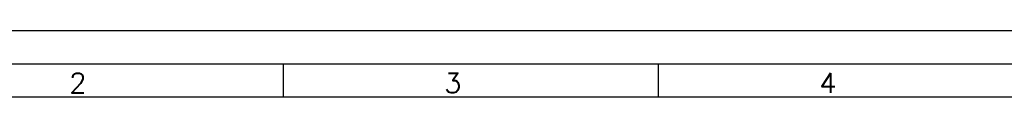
# Model space of a CAD drawing. Header units: millimetres. Extents: x 0 to 594, y 0 to 420.
# Tile 7 of 10: x 98 to 246, y 410 to 420. Entities that reach past the tile are written whole.
import ezdxf

# ---------------------------------------------------------------- set-up
doc = ezdxf.new("R2010")
doc.units = ezdxf.units.MM
doc.layers.add('FORMATO', color=7, linetype='Continuous')
doc.styles.add('SLDTEXTSTYLE0', font='ROMANS')

msp = doc.modelspace()

# ---------------------------------------------------------------- linework, layer by layer
at = {"layer": 'FORMATO'}
for p, q in [((594, 420), (0, 420)), ((589, 415), (25, 415)), ((137.8, 415), (137.8, 410)), ((194.2, 415), (194.2, 410)), ((589, 410), (25, 410))]:
    msp.add_line(p, q, dxfattribs=at)

# ---------------------------------------------------------------- texts
at = {"layer": 'FORMATO', "char_height": 3, "attachment_point": 2, "style": 'SLDTEXTSTYLE0'}
for s, insert in [('2', (106.934, 413.641)), ('3', (163.334, 413.641)), ('4', (219.734, 413.641))]:
    msp.add_mtext(s, dxfattribs=dict(at, insert=insert))

doc.saveas('drawing.dxf')
